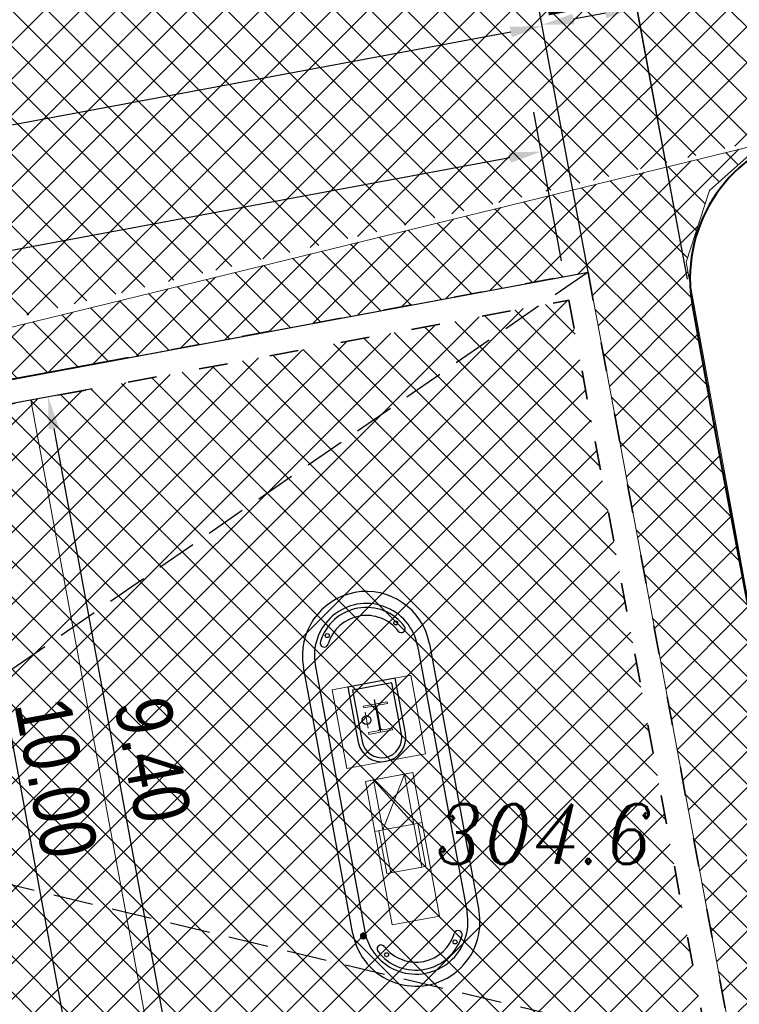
# Model space of a CAD drawing. Extents: x 779 to 3668, y -1329 to 9570.
# Tile 31 of 106: x 2281 to 2290, y -700 to -688. Entities that reach past the tile are written whole.
import ezdxf

# ---------------------------------------------------------------- set-up
doc = ezdxf.new("R2010")
doc.units = 0
for name, pattern in [('ACAD_ISO03W100', [30, 12, -18]), ('CIĄGłA', [0]), ('DASH', [0.75, 0.5, -0.25]), ('DASHDOT', [1, 0.5, -0.25, 0, -0.25]), ('DASHED', [0.75, 0.5, -0.25])]:
    doc.linetypes.add(name, pattern=pattern)
for name, color, linetype, lineweight in [('_a_obiekty', 250, 'Continuous', 30), ('AGP1_KRAWEZNIKI', 7, 'Continuous', 40), ('AX1', 4, 'DASHDOT', 15), ('BK_Beton', 2, 'Continuous', 15), ('RTPW01', 253, 'Continuous', 0), ('zz-krawObn', 1, 'ACAD_ISO03W100', 35), ('zz-legenda', 7, 'Continuous', 13), ('zz-szczeliny', 84, 'Continuous', 18), ('zz-wymiry', 7, 'Continuous', 18), ('zz-wypełenienie-wjazdy', 202, 'Continuous', 5), ('zz-wypełnienie-chodniki', 142, 'Continuous', 5), ('zz-wypełnienie-drogi', 52, 'Continuous', 5)]:
    doc.layers.add(name, color=color, linetype=linetype, lineweight=lineweight)
doc.layers.add('Kraw', color=4, linetype='Continuous')
doc.layers.add('TB_CIENKA', color=5, linetype='Continuous')
doc.styles.add('ARIAL', font='ARIALN.TTF')
doc.styles.add('Style-ITALIC_1250', font='ITALIC_1250.shx')
doc.dimstyles.new('z1do1', dxfattribs={"dimtxt": 0.7, "dimasz": 0.4, "dimexe": 0.5, "dimexo": 0.5, "dimgap": 0.1, "dimtad": 1, "dimrnd": 0.05, "dimzin": 0, "dimdsep": 46, "dimtxsty": 'ARIAL', "dimcen": 0.09, "dimazin": 0, "dimtfac": 1, "dimtofl": 0, "dimtmove": 0, "dimatfit": 3, "dimfxl": 1, "dimtolj": 1, "dimtzin": 0, "dimarcsym": 0})
pattern_1 = [(45, (72.09601380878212, -387.0552870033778), (-0.2245064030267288, 0.2245064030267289), []), (135, (72.09601380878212, -387.0552870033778), (-0.2245064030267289, -0.2245064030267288), [])]

# ---------------------------------------------------------------- blocks, each defined once
blk = doc.blocks.new('RTPW01')
at = {"layer": 'RTPW01', "linetype": 'Continuous', "lineweight": 13, "true_color": 0x939598}
h = blk.add_hatch(color=252, dxfattribs=at)
edge = h.paths.add_edge_path()
edge.add_arc((0, 0), 0.045, 0, 360)
blk = doc.blocks.new('PZT MDCP podkład')
at = {"layer": 'RTPW01', "color": 8, "linetype": 'Continuous', "lineweight": 13}
blk.add_blockref('RTPW01', (2147.126406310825, 57.2274607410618), dxfattribs=at)
at = {"layer": 'RTPW01', "color": 8, "linetype": 'Continuous', "lineweight": 13, "style": 'Style-ITALIC_1250', "width": 0.9}
blk.add_text('304.6', height=0.75, dxfattribs=at).set_placement((2148.02640631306, 58.12746074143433))
blk = doc.blocks.new('4PROD MPD 8')
at = {"layer": 'BK_Beton', "color": 18, "lineweight": 5, "true_color": 0x000000}
for points in [[(59501.35852373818, 11318.66012523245), (57675.51045415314, 11318.66012523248), (57675.51045415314, 11918.66012523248), (59501.35852373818, 11918.66012523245), (59501.35852373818, 11318.66012523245)], [(57675.51045415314, 11816.1601252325), (57675.51045415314, 11918.66012523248)], [(58310.6986724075, 11816.16012523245), (58310.6986724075, 11918.66012523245)], [(58856.84187926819, 11867.41012523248), (58310.6986724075, 11867.41012523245)], [(58856.84187926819, 11816.16012523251), (58856.84187926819, 11867.41012523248)], [(57675.5104541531, 11816.16012523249), (58310.6986724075, 11816.16012523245), (58310.6986724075, 11421.16012523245), (57675.51045415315, 11421.16012523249), (57675.51045415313, 11816.16012523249)], [(57675.51045415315, 11421.16012523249), (58310.6986724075, 11816.16012523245)], [(58310.6986724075, 11421.16012523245), (57675.51045415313, 11816.16012523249)], [(58310.6986724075, 11421.16012523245), (58856.84187926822, 11421.16012523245), (58856.84187926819, 11816.16012523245), (58310.6986724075, 11816.16012523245)], [(57675.51045415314, 11421.16012523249), (57675.51045415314, 11318.66012523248)], [(58310.6986724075, 11421.16012523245), (58310.6986724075, 11318.66012523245)], [(58856.84187926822, 11369.91012523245), (58310.6986724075, 11369.91012523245)], [(58856.84187926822, 11421.16012523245), (58856.84187926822, 11369.91012523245)]]:
    blk.add_lwpolyline(points, dxfattribs=at)
blk = doc.blocks.new('*D1547')
at = {"layer": 'Defpoints', "color": 0, "transparency": 16777216}
for p in [(2287.402380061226, -689.1684989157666), (2287.748092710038, -691.0245547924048), (2266.316688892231, -695.0164105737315)]:
    blk.add_point(p, dxfattribs=at)
at = {"layer": 'zz-legenda', "color": 0, "lineweight": -2, "transparency": 16777216}
for p, q in [((2287.656536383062, -690.5330088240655), (2287.310823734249, -688.6769529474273)), ((2266.36421301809, -693.0871096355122), (2287.009143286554, -689.2417439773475)), ((2266.225132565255, -694.5248646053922), (2265.879419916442, -692.6688087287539))]:
    blk.add_line(p, q, dxfattribs=at)
at = {"layer": 'zz-legenda', "color": 0, "transparency": 16777216}
for points in [[(2286.996935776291, -689.1762045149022), (2287.021350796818, -689.3072834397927), (2287.402380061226, -689.1684989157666)], [(2266.352005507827, -693.021570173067), (2266.376420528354, -693.1526490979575), (2265.970976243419, -693.1603546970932)]]:
    blk.add_solid(points, dxfattribs=at)
at = {"layer": 'zz-legenda', "color": 0, "transparency": 16777216, "insert": (2276.602922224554, -690.7147594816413), "char_height": 0.7, "attachment_point": 5, "rotation": 10.5511158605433, "style": 'ARIAL'}
blk.add_mtext('\\A1;21.80', dxfattribs=at)
blk = doc.blocks.new('*D1548')
at = {"layer": 'Defpoints', "color": 0, "transparency": 16777216}
for p in [(2287.415259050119, -687.5993443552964), (2287.988086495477, -690.674693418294), (2265.966748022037, -694.7764805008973)]:
    blk.add_point(p, dxfattribs=at)
at = {"layer": 'zz-legenda', "color": 0, "lineweight": -2, "transparency": 16777216}
for p, q in [((2287.896529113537, -690.1831476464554), (2287.323701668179, -687.1077985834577)), ((2265.78715719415, -691.6278855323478), (2287.022022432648, -687.672590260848)), ((2265.875190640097, -694.2849347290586), (2265.302363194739, -691.2095856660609))]:
    blk.add_line(p, q, dxfattribs=at)
at = {"layer": 'zz-legenda', "color": 0, "transparency": 16777216}
for points in [[(2287.009814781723, -687.6070508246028), (2287.034230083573, -687.738129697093), (2287.415259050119, -687.5993443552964)], [(2265.774949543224, -691.5623460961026), (2265.799364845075, -691.6934249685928), (2265.393920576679, -691.7011314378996)]]:
    blk.add_solid(points, dxfattribs=at)
at = {"layer": 'zz-legenda', "color": 0, "transparency": 16777216, "insert": (2276.320832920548, -689.2005707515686), "char_height": 0.7, "attachment_point": 5, "rotation": 10.551238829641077, "style": 'ARIAL'}
blk.add_mtext('\\A1;22.40', dxfattribs=at)
blk = doc.blocks.new('*D1549')
at = {"layer": 'Defpoints', "color": 0, "transparency": 16777216}
for p in [(2287.412303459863, -687.5834397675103), (2289.294808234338, -691.1017262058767), (2288.108774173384, -691.3226392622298)]:
    blk.add_point(p, dxfattribs=at)
at = {"layer": 'zz-legenda', "color": 0, "lineweight": -2, "transparency": 16777216}
for p, q in [((2289.203251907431, -690.6101802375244), (2288.506781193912, -686.8709807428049)), ((2288.017217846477, -690.8310932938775), (2287.320747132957, -687.091893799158)), ((2288.205100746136, -687.4357717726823), (2287.805540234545, -687.5101947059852))]:
    blk.add_line(p, q, dxfattribs=at)
at = {"layer": 'zz-legenda', "color": 0, "transparency": 16777216}
for points in [[(2288.192893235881, -687.3702323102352), (2288.21730825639, -687.5013112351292), (2288.598337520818, -687.3625267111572)], [(2287.793332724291, -687.4446552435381), (2287.817747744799, -687.5757341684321), (2287.412303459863, -687.5834397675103)]]:
    blk.add_solid(points, dxfattribs=at)
at = {"layer": 'zz-legenda', "color": 0, "transparency": 16777216, "insert": (2287.922657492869, -687.0291836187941), "char_height": 0.7, "attachment_point": 5, "rotation": 10.551115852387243, "style": 'ARIAL'}
blk.add_mtext('\\A1;1.2', dxfattribs=at)
blk = doc.blocks.new('*D1561')
at = {"layer": 'Defpoints', "color": 0, "transparency": 16777216}
for p in [(2282.512439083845, -691.6945983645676), (2284.532545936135, -701.4903185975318), (2281.798605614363, -701.9966620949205)]:
    blk.add_point(p, dxfattribs=at)
at = {"layer": 'zz-wymiry', "color": 0, "lineweight": -2, "transparency": 16777216}
for p, q in [((2282.020799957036, -691.7856531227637), (2279.485907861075, -692.2551315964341)), ((2280.050390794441, -692.5573881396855), (2281.725761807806, -701.6033507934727)), ((2284.040906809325, -701.5813733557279), (2281.306966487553, -702.0877168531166))]:
    blk.add_line(p, q, dxfattribs=at)
at = {"layer": 'zz-wymiry', "color": 0, "transparency": 16777216}
for points in [[(2280.115942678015, -692.5452475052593), (2279.984838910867, -692.5695287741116), (2279.977546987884, -692.164076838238)], [(2281.79131369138, -701.5912101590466), (2281.660209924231, -701.6154914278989), (2281.798605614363, -701.9966620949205)]]:
    blk.add_solid(points, dxfattribs=at)
at = {"layer": 'zz-wymiry', "color": 0, "transparency": 16777216, "insert": (2281.337828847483, -696.9970723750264), "char_height": 0.7, "attachment_point": 5, "rotation": 280.4926573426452, "style": 'ARIAL'}
blk.add_mtext('\\A1;10.00', dxfattribs=at)
blk = doc.blocks.new('*D1562')
at = {"layer": 'Defpoints', "color": 0, "transparency": 16777216}
for p in [(2282.28496055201, -692.0421286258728), (2283.996791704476, -701.2849533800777), (2282.951966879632, -701.4784617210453)]:
    blk.add_point(p, dxfattribs=at)
at = {"layer": 'zz-wymiry', "color": 0, "lineweight": -2, "transparency": 16777216}
for p, q in [((2281.7933214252, -692.1331833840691), (2280.748496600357, -692.3266917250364)), ((2281.312979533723, -692.6289482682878), (2282.879123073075, -701.0851504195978)), ((2283.505152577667, -701.3760081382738), (2282.460327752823, -701.5695164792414))]:
    blk.add_line(p, q, dxfattribs=at)
at = {"layer": 'zz-wymiry', "color": 0, "transparency": 16777216}
for points in [[(2281.378531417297, -692.6168076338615), (2281.247427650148, -692.6410889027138), (2281.240135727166, -692.2356369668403)], [(2282.94467495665, -701.0730097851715), (2282.813571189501, -701.0972910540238), (2282.951966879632, -701.4784617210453)]]:
    blk.add_solid(points, dxfattribs=at)
at = {"layer": 'zz-wymiry', "color": 0, "transparency": 16777216, "insert": (2282.545803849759, -696.7737522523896), "char_height": 0.7, "attachment_point": 5, "rotation": 280.4926573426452, "style": 'ARIAL'}
blk.add_mtext('\\A1;9.40', dxfattribs=at)
blk = doc.blocks.new('*D1545')
at = {"layer": 'Defpoints', "color": 0, "transparency": 16777216}
for p in [(2292.245161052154, -686.6832621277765), (2292.969680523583, -690.5730492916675), (2289.322116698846, -691.252451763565)]:
    blk.add_point(p, dxfattribs=at)
at = {"layer": 'zz-legenda', "color": 0, "lineweight": -2, "transparency": 16777216}
for p, q in [((2292.878124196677, -690.0815033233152), (2292.153604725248, -686.1917161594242)), ((2288.990834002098, -687.2894195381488), (2291.851924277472, -686.7565071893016)), ((2289.230560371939, -690.7609057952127), (2288.50604090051, -686.8711186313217))]:
    blk.add_line(p, q, dxfattribs=at)
at = {"layer": 'zz-legenda', "color": 0, "transparency": 16777216}
for points in [[(2291.839716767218, -686.6909677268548), (2291.864131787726, -686.8220466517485), (2292.245161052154, -686.6832621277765)], [(2288.978626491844, -687.2238800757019), (2289.003041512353, -687.3549590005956), (2288.597597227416, -687.362664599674)]]:
    blk.add_solid(points, dxfattribs=at)
at = {"layer": 'zz-legenda', "color": 0, "transparency": 16777216, "insert": (2290.337623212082, -686.5732960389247), "char_height": 0.7, "attachment_point": 5, "rotation": 10.551115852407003, "style": 'ARIAL'}
blk.add_mtext('\\A1;3.70', dxfattribs=at)
blk = doc.blocks.new('*D1569')
at = {"layer": 'Defpoints', "color": 0, "transparency": 16777216}
for p in [(2276.228872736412, -698.6951813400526), (2292.21011894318, -706.977679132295)]:
    blk.add_point(p, dxfattribs=at)
at = {"layer": 'zz-legenda', "color": 0, "lineweight": -2, "transparency": 16777216}
for p, q in [((2276.140394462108, -698.7116614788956), (2276.317351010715, -698.6787012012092)), ((2276.245352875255, -698.7836596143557), (2276.212392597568, -698.6067030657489)), ((2294.316787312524, -708.0694886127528), (2292.565257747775, -707.1617346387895))]:
    blk.add_line(p, q, dxfattribs=at)
at = {"layer": 'zz-legenda', "color": 0, "transparency": 16777216}
blk.add_solid([(2292.595933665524, -707.1025448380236), (2292.534581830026, -707.2209244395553), (2292.21011894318, -706.9776791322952)], dxfattribs=at)
at = {"layer": 'zz-legenda', "color": 0, "transparency": 16777216, "insert": (2293.829059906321, -707.3015371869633), "char_height": 0.7, "attachment_point": 5, "rotation": 332.603937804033, "style": 'ARIAL'}
blk.add_mtext('\\A1;R18', dxfattribs=at)
blk = doc.blocks.new('*D1573')
at = {"layer": 'Defpoints', "color": 0, "transparency": 16777216}
for p in [(2293.755124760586, -694.5926833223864), (2276.228872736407, -698.6951813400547), (2296.767199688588, -703.7674663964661), (2292.210118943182, -706.9776791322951)]:
    blk.add_point(p, dxfattribs=at)
at = {"layer": 'zz-legenda', "color": 0, "lineweight": -2, "transparency": 16777216}
for p, q in [((2294.24196509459, -694.4787250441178), (2297.314317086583, -693.7595571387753)), ((2292.654042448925, -707.2077485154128), (2295.455554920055, -708.6596703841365))]:
    blk.add_line(p, q, dxfattribs=at)
blk.add_arc((2276.228872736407, -698.6951813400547), 21.15540001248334, 333.6872854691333, 12.09109402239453, dxfattribs=at)
at = {"layer": 'zz-legenda', "color": 0, "transparency": 16777216}
for points in [[(2296.849904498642, -694.2784122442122), (2296.980010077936, -694.2492520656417), (2296.827476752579, -693.8735154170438)], [(2295.251798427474, -708.1028530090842), (2295.132844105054, -708.0426230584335), (2295.011631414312, -708.4296010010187)]]:
    blk.add_solid(points, dxfattribs=at)
at = {"layer": 'zz-legenda', "color": 0, "transparency": 16777216, "insert": (2297.675441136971, -701.37060194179), "char_height": 0.7, "attachment_point": 5, "rotation": 262.8891897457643, "style": 'ARIAL'}
blk.add_mtext('\\A1;40.57°', dxfattribs=at)

msp = doc.modelspace()

# ---------------------------------------------------------------- hatches: boundary and pattern name
at = {"layer": 'zz-wypełenienie-wjazdy'}
h = msp.add_hatch(dxfattribs=at)
h.set_pattern_fill('ANSI37', color=256, scale=0.1, style=0)
h.set_pattern_definition([(45, (534.3979040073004, -879.5514068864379), (-0.2245064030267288, 0.2245064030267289), []), (135, (534.3979040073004, -879.5514068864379), (-0.2245064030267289, -0.2245064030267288), [])])
h.paths.add_polyline_path([(2287.748092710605, -691.0245547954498), (2266.31668848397, -695.016410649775), (2268.037948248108, -704.2574792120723), (2289.469352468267, -700.2656233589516)])
at = {"layer": 'zz-wypełnienie-chodniki'}
h = msp.add_hatch(dxfattribs=at)
h.set_pattern_fill('ANSI37', color=256, scale=0.1, style=0)
h.set_pattern_definition(pattern_1)
edge = h.paths.add_edge_path()
edge.add_arc((2285.894166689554, -725.9263916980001), 2.632842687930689, 240.83171109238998, 270.2906532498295, ccw=False)
edge.add_arc((2286.40372488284, -725.3676798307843), 3.37347240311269, 200.4116660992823, 237.8982900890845, ccw=False)
edge.add_arc((2440.640122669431, -674.7408462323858), 165.7037624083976, 197.7806309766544, 198.2175828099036, ccw=False)
edge.add_arc((2286.658179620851, -724.1136160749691), 4.000000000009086, 112.30075385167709, 197.8898825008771, ccw=False)
edge.add_line((2285.140306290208, -720.4127971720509), (2289.001173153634, -719.1048640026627))
edge.add_arc((2283.136789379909, -702.866630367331), 17.26473946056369, 289.8570159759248, 321.7647974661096)
edge.add_arc((2284.721466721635, -704.140377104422), 15.23171446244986, 321.8391110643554, 367.1869803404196)
edge.add_line((2299.83350797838, -702.2347710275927), (2295.184004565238, -678.4402083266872))
edge.add_line((2295.184004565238, -678.4402083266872), (2293.333900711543, -672.378345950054))
edge.add_line((2293.333900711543, -672.378345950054), (2289.746188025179, -662.3480437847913))
edge.add_line((2289.746188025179, -662.3480437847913), (2282.619568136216, -644.272506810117))
edge.add_line((2282.619568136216, -644.272506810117), (2278.67125433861, -634.2582373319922))
edge.add_line((2278.67125433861, -634.2582373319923), (2278.337775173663, -633.4124205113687))
edge.add_arc((2273.685580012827, -635.247590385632), 5.001076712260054, 21.52794352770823, 100.541275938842)
edge.add_line((2272.770663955, -630.3309149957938), (2272.6376260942, -630.3556956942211))
edge.add_line((2272.6376260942, -630.3556956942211), (2250.642922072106, -634.4526055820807))
edge.add_line((2250.642922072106, -634.4526055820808), (2259.908651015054, -684.1968883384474))
edge.add_line((2259.908651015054, -684.1968883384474), (2263.611693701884, -683.5071299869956))
edge.add_arc((2263.74386669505, -684.7029512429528), 1.203103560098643, -19.96193769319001, 96.30724697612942, ccw=False)
edge.add_arc((2264.404955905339, -684.9423604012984), 0.4999999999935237, 317.2270974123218, 339.9615464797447, ccw=False)
edge.add_arc((2269.722396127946, -689.8616948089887), 6.743964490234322, 137.2270973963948, 184.4631622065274)
edge.add_line((2262.998882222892, -690.3864974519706), (2263.357311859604, -692.7023700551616))
edge.add_line((2263.357311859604, -692.7023700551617), (2264.414964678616, -698.4130382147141))
edge.add_line((2264.414964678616, -698.4130382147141), (2265.258140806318, -702.9571059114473))
edge.add_line((2265.258140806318, -702.9571059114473), (2267.41391469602, -712.8922002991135))
edge.add_arc((2282.496807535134, -708.9647691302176), 15.58583882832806, 194.5951329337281, 204.2785181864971)
edge.add_arc((2275.693867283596, -711.9014065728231), 8.177987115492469, 205.1211640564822, 225.4637220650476)
edge.add_line((2269.958148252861, -717.7307290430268), (2272.389404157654, -720.147104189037))
edge.add_arc((2266.683808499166, -725.3205960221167), 7.70187247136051, 27.114490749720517, 42.19985456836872, ccw=False)
edge.add_line((2273.539226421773, -721.8103133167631), (2274.630799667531, -724.3600385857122))
edge.add_arc((2268.390946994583, -726.1894845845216), 6.502509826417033, -2.9609049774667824, 16.340470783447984, ccw=False)
edge.add_arc((2256.754879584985, -724.4090106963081), 18.25300297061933, 344.7003824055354, 353.34182273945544, ccw=False)
edge.add_line((2274.360981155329, -729.2253687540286), (2274.070981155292, -730.2753687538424))
edge.add_arc((2264.508767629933, -726.7614300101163), 10.18742818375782, 310.1754082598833, 339.82254230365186, ccw=False)
edge.add_line((2271.080981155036, -734.5453687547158), (2270.60275513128, -734.7372234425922))
edge.add_arc((2264.508767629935, -726.7614300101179), 10.03742818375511, 307.3820107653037, 339.7887873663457)
edge.add_arc((2244.773227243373, -721.5874141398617), 30.40870538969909, 343.4897296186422, 347.8328201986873)
edge.add_arc((2256.749624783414, -724.4081912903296), 18.10831725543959, 348.5707290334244, 353.3645147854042)
edge.add_arc((2268.307619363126, -726.1983801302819), 6.436124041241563, 357.3081371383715, 376.048817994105)
edge.add_line((2274.4929050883, -724.4190731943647), (2273.403371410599, -721.8741120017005))
edge.add_arc((2270.676646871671, -722.5597468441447), 2.811604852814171, 14.11440779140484, 55.20945348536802)
edge.add_line((2272.280886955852, -720.2507350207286), (2269.852674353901, -717.8373845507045))
edge.add_arc((2275.6938672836, -711.9014065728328), 8.327987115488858, 205.1135589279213, 225.461118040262, ccw=False)
edge.add_arc((2282.496807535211, -708.9647691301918), 15.73583882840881, 194.5838918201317, 204.2825258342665, ccw=False)
edge.add_line((2267.267977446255, -712.9270106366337), (2265.111071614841, -702.9866995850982))
edge.add_line((2265.111071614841, -702.9866995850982), (2264.235368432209, -698.2944430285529))
edge.add_line((2264.235368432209, -698.2944430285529), (2261.564675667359, -698.7916873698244))
edge.add_line((2261.564675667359, -698.7916873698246), (2260.53029652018, -693.389664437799))
edge.add_line((2260.53029652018, -693.3896644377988), (2263.238489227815, -692.8852670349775))
edge.add_line((2263.238489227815, -692.8852670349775), (2262.849783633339, -690.403860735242))
edge.add_arc((2269.722396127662, -689.8616948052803), 6.893964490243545, 137.4766232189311, 184.5106019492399, ccw=False)
edge.add_arc((2264.273032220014, -684.8641810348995), 0.5000000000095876, 317.4766233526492, 342.9050172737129)
edge.add_arc((2263.747331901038, -684.7025048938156), 1.049999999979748, 342.9050174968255, 381.5320247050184)
edge.add_line((2264.724055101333, -684.3171326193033), (2257.978069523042, -685.5736938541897))
edge.add_line((2257.978069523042, -685.5736938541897), (2255.821077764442, -673.9929709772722))
edge.add_line((2255.821077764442, -673.9929709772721), (2256.951558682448, -673.7824000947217))
edge.add_line((2256.951558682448, -673.7824000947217), (2249.632353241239, -634.4884342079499))
edge.add_line((2249.632353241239, -634.48843420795), (2250.615443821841, -634.3053160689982))
edge.add_line((2250.615443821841, -634.3053160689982), (2272.62511313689, -630.2054459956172))
edge.add_line((2272.62511313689, -630.2054459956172), (2272.744991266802, -630.1828700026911))
edge.add_arc((2273.685830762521, -635.2467425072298), 5.150532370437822, 21.519896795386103, 100.52522516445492, ccw=False)
edge.add_line((2278.477320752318, -633.3574020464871), (2278.80631718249, -634.1918491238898))
edge.add_line((2278.80631718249, -634.1918491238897), (2282.766388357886, -644.2359393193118))
edge.add_line((2282.766388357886, -644.2359393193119), (2286.521782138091, -653.7609144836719))
edge.add_line((2286.521782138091, -653.7609144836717), (2287.135788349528, -653.5188310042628))
edge.add_line((2287.135788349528, -653.5188310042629), (2287.744734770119, -655.0630645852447))
edge.add_line((2287.744734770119, -655.0630645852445), (2287.130644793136, -655.3051810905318))
edge.add_line((2287.130644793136, -655.305181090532), (2289.885733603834, -662.2930253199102))
edge.add_line((2289.885733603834, -662.29302531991), (2293.477368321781, -672.3345635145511))
edge.add_line((2293.477368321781, -672.3345635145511), (2295.331221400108, -678.4114473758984))
edge.add_line((2295.331221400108, -678.4114473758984), (2299.982329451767, -702.2160048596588))
edge.add_arc((2284.72146672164, -704.1403771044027), 15.38171446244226, -38.161251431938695, 7.186980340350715, ccw=False)
edge.add_arc((2283.136789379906, -702.8666303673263), 17.41473946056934, 289.8520854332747, 321.76511738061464, ccw=False)
edge.add_line((2289.050714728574, -719.2464544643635), (2285.18843461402, -720.5548663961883))
edge.add_arc((2286.624822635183, -724.0979322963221), 3.823156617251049, 112.0680378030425, 198.2671306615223)
edge.add_line((2282.99433226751, -725.2962920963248), (2283.382651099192, -726.491907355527))
edge.add_arc((2285.844121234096, -725.6769277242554), 2.592880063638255, 198.3194318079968, 219.5311920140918)
edge.add_arc((2285.894167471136, -725.9263958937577), 2.48284268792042, 214.3488660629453, 282.14863913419)
edge.add_line((2286.41667809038, -728.3536351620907), (2285.9075226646, -728.5592005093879))
at = {"layer": 'zz-wypełnienie-drogi'}
h = msp.add_hatch(dxfattribs=at)
h.set_pattern_fill('ANSI37', color=256, scale=0.1, style=0)
h.set_pattern_definition([(45, (535.0040934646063, -882.7035675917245), (-0.2245064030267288, 0.2245064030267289), []), (135, (535.0040934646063, -882.7035675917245), (-0.2245064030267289, -0.2245064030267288), [])])
h.paths.add_polyline_path([(2266.010258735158, -694.7869315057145), (2292.61740117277, -688.4342447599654), (2294.336748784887, -698.0867752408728), (2293.961295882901, -702.9702017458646), (2289.001173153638, -719.1048640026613), (2291.198329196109, -718.3031042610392), (2295.308553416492, -715.2187263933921), (2298.793561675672, -710.3511164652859), (2299.945371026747, -706.3380753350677), (2299.833507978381, -702.2347710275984), (2296.435369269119, -684.844543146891), (2288.133915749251, -681.5362758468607), (2287.827120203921, -682.9261767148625), (2287.058586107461, -683.5833317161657), (2275.83850312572, -685.4912835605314), (2274.734612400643, -685.2336754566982), (2262.860373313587, -689.1988303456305), (2267.755688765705, -714.4707695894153), (2270.490873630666, -718.1115959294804), (2272.712625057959, -720.337507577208), (2274.734663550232, -724.4118452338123), (2274.956147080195, -725.9940185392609), (2274.805310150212, -727.6118136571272), (2274.338481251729, -729.5566989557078), (2273.752647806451, -731.1439564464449), (2272.729182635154, -732.9005116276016), (2271.845168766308, -734.2368280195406), (2285.498553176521, -728.7239855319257), (2284.584994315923, -728.3139020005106), (2283.9920037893, -727.7264796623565), (2283.399575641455, -726.9024205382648), (2282.721233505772, -724.8210609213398), (2282.808492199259, -723.0273691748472), (2283.374473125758, -721.8294760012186), (2284.658263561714, -720.6494633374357), (2283.473900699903, -701.6946744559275), (2267.797874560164, -704.607399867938)])
at = {"layer": 'zz-wypełnienie-drogi', "linetype": 'CIĄGłA'}
h = msp.add_hatch(dxfattribs=at)
h.set_pattern_fill('ANSI37', color=256, scale=0.1, style=0)
h.set_pattern_definition(pattern_1)
h.paths.add_polyline_path([(2292.976790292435, -706.0245616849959), (2292.267480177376, -706.9759773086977), (2292.044789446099, -707.237832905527), (2291.776630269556, -707.2587563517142), (2291.556822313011, -707.0966690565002), (2291.468105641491, -705.9260220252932), (2291.354456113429, -703.8079319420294), (2291.01830821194, -700.4271863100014), (2289.214470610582, -690.5507139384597), (2289.505265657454, -689.654984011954), (2290.158333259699, -689.0689578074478), (2269.565287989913, -694.1061604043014), (2287.988086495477, -690.6746934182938), (2289.820484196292, -700.5124373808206), (2283.571256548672, -701.6764309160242), (2284.74470010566, -720.6009822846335), (2288.939727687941, -719.1256796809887)])

# ---------------------------------------------------------------- linework, layer by layer
at = {"color": 18, "ltscale": 2, "true_color": 0x000000}
msp.add_line((2265.96682711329, -694.7764168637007), (2287.988086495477, -690.6746934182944), dxfattribs=at)
at = {"color": 18, "linetype": 'DASHED', "true_color": 0x000000}
for p, q in [((2287.988007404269, -690.674757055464), (2267.797874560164, -704.607399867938)), ((2289.819133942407, -700.5056764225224), (2265.966748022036, -694.7764805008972))]:
    msp.add_line(p, q, dxfattribs=at)
at = {"color": 18, "lineweight": 25, "true_color": 0x000000}
for p, q in [((2285.857815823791, -695.3479486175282), (2286.476286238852, -698.6828293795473)), ((2284.579801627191, -695.5860236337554), (2285.198165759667, -698.9203325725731)), ((2285.389949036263, -696.3856608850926), (2285.32138600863, -696.017515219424)), ((2286.252934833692, -697.4692565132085), (2286.252908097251, -697.4691129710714))]:
    msp.add_line(p, q, dxfattribs=at)
at = {"color": 18, "lineweight": 20, "true_color": 0x000000}
for p, q in [((2285.479075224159, -696.0449532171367), (2285.184146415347, -696.0998804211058)), ((2285.184146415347, -696.0998804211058), (2285.188265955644, -696.1220000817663)), ((2285.188265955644, -696.1220000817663), (2285.303042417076, -696.1006242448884)), ((2285.33161081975, -696.0724168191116), (2285.397523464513, -696.4263313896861)), ((2285.368418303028, -696.088448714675), (2285.483194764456, -696.0670728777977)), ((2285.483194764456, -696.0670728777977), (2285.479075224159, -696.0449532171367)), ((2285.334529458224, -696.1222243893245), (2285.382316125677, -696.3788124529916)), ((2285.394604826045, -696.3765238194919), (2285.346818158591, -696.1199357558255)), ((2285.360715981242, -696.410299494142), (2285.245939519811, -696.4316753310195)), ((2285.245939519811, -696.4316753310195), (2285.250059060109, -696.4537949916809)), ((2285.250059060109, -696.4537949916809), (2285.544987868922, -696.3988677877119)), ((2285.540868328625, -696.3767481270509), (2285.426091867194, -696.3981239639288)), ((2285.544987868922, -696.3988677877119), (2285.540868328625, -696.3767481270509))]:
    msp.add_line(p, q, dxfattribs=at)
at = {"color": 18, "true_color": 0x000000}
msp.add_line((2285.397523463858, -696.4263313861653), (2285.331610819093, -696.0724168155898), dxfattribs=at)
at = {"color": 18, "linetype": 'ACAD_ISO03W100', "lineweight": 5, "ltscale": 15, "true_color": 0x000000}
msp.add_lwpolyline([(2285.773671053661, -695.7152857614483), (2284.790575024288, -695.8983764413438), (2284.973665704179, -696.8814724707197), (2285.95676173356, -696.6983817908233)], close=True, dxfattribs=at)
at = {"color": 18, "lineweight": 25, "true_color": 0x000000}
msp.add_circle((2285.220707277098, -696.2761987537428), 0.05500000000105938, dxfattribs=at)
for centre, start, end in [((2285.218808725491, -695.4669861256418), 10.55239653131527, 190.5523965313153), ((2285.837178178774, -698.8013236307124), 190.5498351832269, 10.54983518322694)]:
    msp.add_arc(centre, 0.6500000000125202, start, end, dxfattribs=at)
at = {"color": 18, "lineweight": 20, "true_color": 0x000000}
for centre, radius, start, end in [((2285.30798586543, -696.1271678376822), 0.02700000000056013, 10.54983517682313, 100.5498351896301), ((2285.373361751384, -696.1149923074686), 0.02700000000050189, 100.5498351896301, 190.5498351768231), ((2285.355772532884, -696.383755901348), 0.02700000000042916, 280.5498351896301, 10.54983517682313), ((2285.421148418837, -696.3715803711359), 0.02700000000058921, 190.5498351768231, 280.5498351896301)]:
    msp.add_arc(centre, radius, start, end, dxfattribs=at)
at = {"layer": '_a_obiekty', "color": 18, "linetype": 'Continuous', "true_color": 0x000000}
for p, q in [((2285.576716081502, -695.7519888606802), (2284.986934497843, -695.8622507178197)), ((2284.986934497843, -695.8622507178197), (2285.115573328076, -696.5503292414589)), ((2285.536756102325, -695.8103258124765), (2285.045271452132, -695.9022106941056)), ((2285.656206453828, -696.4492558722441), (2285.536756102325, -695.8103258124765)), ((2285.705354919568, -696.4400673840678), (2285.576716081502, -695.7519888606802)), ((2285.045271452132, -695.9022106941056), (2285.164721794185, -696.5411407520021))]:
    msp.add_line(p, q, dxfattribs=at)
at = {"layer": '_a_obiekty', "color": 251, "linetype": 'DASH', "lineweight": 5, "ltscale": 3, "true_color": 0x636466, "elevation": 2.493476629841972e-09}
msp.add_lwpolyline([(2239.981408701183, -701.085075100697), (2240.491545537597, -703.8299732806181, 0.414213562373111), (2275.468102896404, -727.8433119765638), (2276.058001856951, -727.7336797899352, 0.4142135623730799), (2300.071340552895, -692.7571224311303), (2299.561203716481, -690.0122242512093, 0.414213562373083), (2264.584646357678, -665.9988855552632), (2263.99474739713, -666.1085177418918, 0.4142135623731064)], format="xyb", close=True, dxfattribs=at)
at = {"layer": '_a_obiekty', "color": 18, "linetype": 'Continuous', "true_color": 0x000000}
for centre in [(2285.585987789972, -695.0599932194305), (2284.729899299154, -695.2194499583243), (2286.326259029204, -699.048795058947), (2285.470170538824, -699.2082518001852)]:
    msp.add_circle(centre, 0.0249999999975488, dxfattribs=at)
for centre, radius, start, end in [((2285.21889740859, -695.4669696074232), 0.5999999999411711, 37.24965219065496, 163.2541133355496), ((2285.21889740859, -695.4669696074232), 0.4999999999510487, 36.92280538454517, 162.9272704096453), ((2285.654861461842, -695.1318512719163), 0.0502088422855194, 223.7958824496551, 33.97070349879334), ((2284.691515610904, -695.3112859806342), 0.0502088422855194, 159.9751666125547, 349.8003466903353), ((2285.410464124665, -696.4951983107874), 0.2999999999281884, 190.5894155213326, 10.58941523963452), ((2285.410464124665, -696.4951983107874), 0.249999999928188, 190.5894155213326, 10.58941523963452), ((2285.837260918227, -698.8012754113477), 0.4999999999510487, 218.1749612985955, 344.1794263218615), ((2286.36464271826, -698.9569590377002), 0.0502088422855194, 347.1315282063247, 157.3063492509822), ((2285.837260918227, -698.8012754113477), 0.5999999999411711, 217.8481183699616, 343.8525795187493), ((2285.401296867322, -699.1363937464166), 0.0502088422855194, 31.30188501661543, 221.1270650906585)]:
    msp.add_arc(centre, radius, start, end, dxfattribs=at)
at = {"layer": 'AGP1_KRAWEZNIKI'}
for p, q in [((2289.294808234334, -691.1017262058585), (2289.623430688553, -692.9155155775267)), ((2289.623430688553, -692.9155155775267), (2290.999960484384, -700.2849635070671))]:
    msp.add_line(p, q, dxfattribs=at)
msp.add_arc((2291.126079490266, -690.7537905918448), 1.864031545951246, 19.45457854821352, 190.75778818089, dxfattribs=at)
at = {"layer": 'AX1', "color": 18, "true_color": 0x000000}
msp.add_line((2285.239606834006, -696.3776537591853), (2285.201807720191, -696.1747437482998), dxfattribs=at)
at = {"layer": 'Kraw', "color": 18, "lineweight": 30, "true_color": 0x000000}
for p, q in [((2286.005180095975, -695.3205150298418), (2286.62364657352, -698.6548016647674)), ((2285.050699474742, -698.9477819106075), (2284.432232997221, -695.613495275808))]:
    msp.add_line(p, q, dxfattribs=at)
for centre, start, end in [((2285.218706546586, -695.4670051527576), 10.55111584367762, 190.5511158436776), ((2285.837173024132, -698.8012917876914), 190.5511158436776, 10.55111584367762)]:
    msp.add_arc(centre, 0.8000000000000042, start, end, dxfattribs=at)
at = {"layer": 'TB_CIENKA', "color": 18, "lineweight": 25, "true_color": 0x000000}
msp.add_line((2285.389903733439, -696.3856448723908), (2285.321332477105, -696.0175007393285), dxfattribs=at)
at = {"layer": 'TB_CIENKA', "color": 18, "true_color": 0x000000}
msp.add_line((2285.397479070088, -696.4263152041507), (2285.331558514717, -696.072402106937), dxfattribs=at)
at = {"layer": 'TB_CIENKA', "color": 18, "lineweight": 20, "true_color": 0x000000}
msp.add_line((2285.33165521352, -696.0724330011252), (2285.397575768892, -696.4263460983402), dxfattribs=at)
at = {"layer": 'zz-krawObn', "ltscale": 0.03}
for points in [[(2265.966827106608, -694.776416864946), (2287.988086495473, -690.6746934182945), (2289.819213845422, -700.5056171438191), (2267.797954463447, -704.6073405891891)], [(2266.31668848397, -695.016410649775), (2287.748092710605, -691.0245547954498), (2289.469352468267, -700.2656233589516), (2268.037948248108, -704.2574792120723)]]:
    msp.add_lwpolyline(points, close=True, dxfattribs=at)
at = {"layer": 'zz-szczeliny'}
msp.add_line((2281.025986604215, -692.2752987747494), (2282.737817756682, -701.5181235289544), dxfattribs=at)
at = {"layer": 'zz-wypełnienie-drogi'}
msp.add_lwpolyline([(2284.74470010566, -720.6009822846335), (2283.571256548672, -701.6764309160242), (2289.820484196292, -700.5124373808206), (2287.988086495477, -690.6746934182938), (2269.565287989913, -694.1061604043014), (2290.158333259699, -689.0689578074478), (2289.505265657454, -689.654984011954), (2289.214470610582, -690.5507139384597), (2291.01830821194, -700.4271863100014), (2291.354456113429, -703.8079319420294), (2291.468105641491, -705.9260220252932), (2291.556822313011, -707.0966690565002), (2291.776630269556, -707.2587563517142), (2292.044789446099, -707.237832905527), (2292.267480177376, -706.9759773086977), (2292.976790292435, -706.0245616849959), (2288.939727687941, -719.1256796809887)], close=True, dxfattribs=at)

# ---------------------------------------------------------------- block references
at = {"layer": '_a_obiekty', "color": 18, "linetype": 'CIĄGłA', "lineweight": 5, "true_color": 0x000000}
msp.add_blockref('PZT MDCP podkład', (138.054574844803, -756.2018294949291), dxfattribs=at)
at = {"layer": 'BK_Beton', "color": 18, "lineweight": 0, "true_color": 0x000000, "xscale": -0.001000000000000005, "yscale": 0.001000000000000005, "zscale": 0.001000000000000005, "rotation": 100.5511158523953}
msp.add_blockref('4PROD MPD 8', (2286.363021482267, -638.159053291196), dxfattribs=at)

# ---------------------------------------------------------------- dimensions: what is measured, and where the dimension line sits
at = {"layer": 'zz-legenda'}
dim = msp.add_linear_dim(base=(2292.245161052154, -686.6832621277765), p1=(2289.322116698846, -691.252451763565), p2=(2292.969680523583, -690.5730492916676), angle=10.55111585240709, dimstyle='z1do1', dxfattribs=at)
dim.commit()
dim.dimension.update_dxf_attribs({"geometry": '*D1545', "text_midpoint": (2290.337623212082, -686.5732960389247)})
dim = msp.add_linear_dim(base=(2287.412303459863, -687.5834397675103), p1=(2289.294808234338, -691.101726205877), p2=(2288.108774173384, -691.3226392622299), angle=190.5511158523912, dimstyle='z1do1', override={"dimdec": 1}, dxfattribs=at)
dim.commit()
dim.dimension.update_dxf_attribs({"geometry": '*D1549', "text_midpoint": (2288.005320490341, -687.4729832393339), "dimtype": 161})
for p1, p2, distance, picture, middle in [((2265.966748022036, -694.7764805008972), (2287.988086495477, -690.6746934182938), 3.128242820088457, '*D1548', (2276.320832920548, -689.2005707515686)), ((2266.316688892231, -695.0164105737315), (2287.748092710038, -691.0245547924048), 1.8879779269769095, '*D1547', (2276.602922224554, -690.7147594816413))]:
    dim = msp.add_aligned_dim(p1=p1, p2=p2, distance=distance, dimstyle='z1do1', dxfattribs=at)
    dim.commit()
    dim.dimension.update_dxf_attribs({"geometry": picture, "text_midpoint": middle})
dim = msp.add_angular_dim_3p(base=(2296.767199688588, -703.7674663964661), center=(2276.228872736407, -698.6951813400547), p1=(2292.210118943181, -706.9776791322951), p2=(2293.755124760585, -694.5926833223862), dimstyle='z1do1', dxfattribs=at)
dim.commit()
dim.dimension.update_dxf_attribs({"geometry": '*D1573', "text_midpoint": (2297.675441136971, -701.37060194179)})
dim = msp.add_radius_dim(center=(2276.228872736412, -698.6951813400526), mpoint=(2292.21011894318, -706.977679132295), dimstyle='z1do1', override={"dimdec": 0}, dxfattribs=at)
dim.commit()
dim.dimension.update_dxf_attribs({"geometry": '*D1569', "text_midpoint": (2293.829059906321, -707.3015371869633)})
at = {"layer": 'zz-wymiry'}
for base, p1, p2, picture, middle in [((2281.798605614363, -701.9966620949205), (2282.512439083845, -691.6945983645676), (2284.532545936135, -701.4903185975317), '*D1561', (2281.337828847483, -696.9970723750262)), ((2282.951966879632, -701.4784617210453), (2282.28496055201, -692.0421286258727), (2283.996791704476, -701.2849533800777), '*D1562', (2282.545803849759, -696.7737522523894))]:
    dim = msp.add_linear_dim(base=base, p1=p1, p2=p2, angle=280.4926573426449, dimstyle='z1do1', dxfattribs=at)
    dim.commit()
    dim.dimension.update_dxf_attribs({"geometry": picture, "text_midpoint": middle})

doc.saveas('drawing.dxf')
